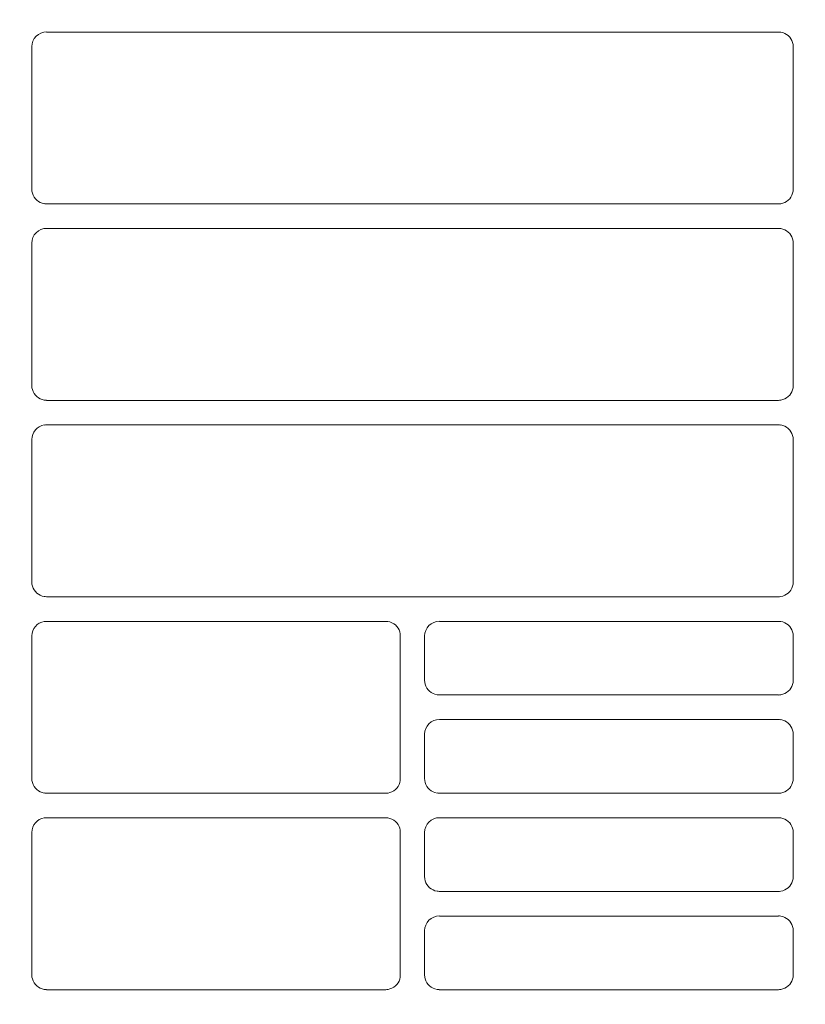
# Model space of a CAD drawing. Header units: millimetres. Extents: x -3034 to 546681, y -100001 to 133386.
# Tile 138 of 173: x 102160 to 102240, y -18221 to -18121. Entities that reach past the tile are written whole.
import ezdxf

# ---------------------------------------------------------------- set-up
doc = ezdxf.new("R2010")
doc.units = ezdxf.units.MM
doc.linetypes.add('ACAD_ISO03W100', pattern=[150, 60, -90])
doc.layers.get('Defpoints').update_dxf_attribs({"color": 252})
for name, color, linetype in [('___INST__AR_podstawy', 3, 'Continuous'), ('DETAIL', 5, 'Continuous'), ('ELEK CIENKIE', 80, 'Continuous'), ('ELEK ODGROMÓWKA', 214, 'Continuous')]:
    doc.layers.add(name, color=color, linetype=linetype)
doc.layers.add('I_WYMIARY', color=6, linetype='Continuous', lineweight=18)
doc.styles.add('DETALE1_100', font='arial.ttf', dxfattribs={"width": 0.6, "height": 200})
doc.dimstyles.new('Detale 1_100', dxfattribs={"dimscale": 0.12, "dimtxt": 250, "dimasz": 20, "dimexe": 50, "dimexo": 0, "dimgap": 30, "dimtad": 1, "dimdec": 1, "dimlfac": 0.1, "dimzin": 9, "dimdsep": 46, "dimtxsty": 'DETALE1_100', "dimblk1": 'DIM_KRESKA_', "dimblk2": 'DIM_KRESKA_', "dimsah": 1, "dimcen": 0, "dimse1": 1, "dimse2": 1, "dimclrd": 256, "dimclre": 256, "dimclrt": 256, "dimadec": 0, "dimazin": 0, "dimtfac": 0.01, "dimtdec": 1, "dimtix": 1, "dimtofl": 0, "dimtmove": 0, "dimatfit": 3, "dimfxl": 1, "dimtolj": 1, "dimtzin": 12, "dimlwd": -1, "dimarcsym": 0})

# ---------------------------------------------------------------- blocks, each defined once
blk = doc.blocks.new('iglice')
at = {"layer": 'ELEK CIENKIE', "color": 80, "linetype": 'ACAD_ISO03W100', "ltscale": 3}
blk.add_circle((-5706.4, 7322.5), 4350, dxfattribs=at)
blk = doc.blocks.new('wentDACH')
at = {"layer": 'DETAIL', "color": 8, "linetype": 'Continuous', "lineweight": 9}
for p, q in [((-83871.99, 25278.84), (-83797.46, 25278.84)), ((-83797.02, 25278.78), (-83797.23, 25278.83)), ((-83796.82, 25278.7), (-83797.02, 25278.78)), ((-83796.64, 25278.6), (-83796.82, 25278.7)), ((-83796.47, 25278.47), (-83796.64, 25278.6)), ((-83796.32, 25278.32), (-83796.47, 25278.47)), ((-83873.49, 25262.84), (-83873.49, 25277.35)), ((-83796.2, 25278.15), (-83796.32, 25278.32)), ((-83796.1, 25277.97), (-83796.2, 25278.15)), ((-83796.03, 25277.77), (-83796.1, 25277.97)), ((-83795.98, 25277.56), (-83796.03, 25277.77)), ((-83795.97, 25277.35), (-83795.98, 25277.56)), ((-83795.97, 25277.35), (-83795.97, 25262.83)), ((-83873.49, 25262.84), (-83873.48, 25262.63)), ((-83873.48, 25262.63), (-83873.43, 25262.42)), ((-83873.43, 25262.42), (-83873.36, 25262.23)), ((-83796.1, 25262.22), (-83796.02, 25262.42)), ((-83796.02, 25262.42), (-83795.98, 25262.62)), ((-83795.98, 25262.62), (-83795.97, 25262.83)), ((-83873.36, 25262.23), (-83873.26, 25262.04)), ((-83873.26, 25262.04), (-83873.13, 25261.87)), ((-83873.13, 25261.87), (-83872.99, 25261.72)), ((-83872.99, 25261.72), (-83872.82, 25261.59)), ((-83872.82, 25261.59), (-83872.63, 25261.49)), ((-83872.63, 25261.49), (-83872.44, 25261.41)), ((-83872.44, 25261.41), (-83872.23, 25261.36)), ((-83797.46, 25261.34), (-83872, 25261.34)), ((-83797.22, 25261.36), (-83797.02, 25261.41)), ((-83797.02, 25261.41), (-83796.82, 25261.49)), ((-83796.82, 25261.49), (-83796.64, 25261.59)), ((-83796.64, 25261.59), (-83796.47, 25261.72)), ((-83796.47, 25261.72), (-83796.32, 25261.87)), ((-83796.32, 25261.87), (-83796.2, 25262.03)), ((-83796.2, 25262.03), (-83796.1, 25262.22)), ((-83871.99, 25258.84), (-83797.46, 25258.84)), ((-83797.02, 25258.78), (-83797.23, 25258.83)), ((-83796.83, 25258.7), (-83797.02, 25258.78)), ((-83796.64, 25258.6), (-83796.83, 25258.7)), ((-83796.47, 25258.47), (-83796.64, 25258.6)), ((-83796.32, 25258.32), (-83796.47, 25258.47)), ((-83796.2, 25258.15), (-83796.32, 25258.32)), ((-83873.49, 25242.84), (-83873.49, 25257.35)), ((-83796.1, 25257.97), (-83796.2, 25258.15)), ((-83796.03, 25257.77), (-83796.1, 25257.97)), ((-83795.98, 25257.56), (-83796.03, 25257.77)), ((-83795.97, 25257.35), (-83795.98, 25257.56)), ((-83795.97, 25257.35), (-83795.97, 25242.83)), ((-83873.49, 25242.84), (-83873.48, 25242.63)), ((-83873.48, 25242.63), (-83873.43, 25242.43)), ((-83873.43, 25242.43), (-83873.36, 25242.23)), ((-83796.1, 25242.22), (-83796.02, 25242.42)), ((-83796.02, 25242.42), (-83795.98, 25242.62)), ((-83795.98, 25242.62), (-83795.97, 25242.83)), ((-83873.36, 25242.23), (-83873.26, 25242.04)), ((-83873.26, 25242.04), (-83873.13, 25241.87)), ((-83873.13, 25241.87), (-83872.99, 25241.72)), ((-83872.99, 25241.72), (-83872.82, 25241.59)), ((-83872.82, 25241.59), (-83872.63, 25241.49)), ((-83872.63, 25241.49), (-83872.44, 25241.41)), ((-83872.44, 25241.41), (-83872.23, 25241.36)), ((-83797.46, 25241.34), (-83872, 25241.34)), ((-83797.22, 25241.36), (-83797.02, 25241.41)), ((-83797.02, 25241.41), (-83796.82, 25241.49)), ((-83796.82, 25241.49), (-83796.64, 25241.59)), ((-83796.64, 25241.59), (-83796.47, 25241.72)), ((-83796.47, 25241.72), (-83796.32, 25241.87)), ((-83796.32, 25241.87), (-83796.2, 25242.03)), ((-83796.2, 25242.03), (-83796.1, 25242.22)), ((-83871.99, 25238.84), (-83797.46, 25238.84)), ((-83797.02, 25238.78), (-83797.23, 25238.83)), ((-83796.83, 25238.7), (-83797.02, 25238.78)), ((-83796.64, 25238.6), (-83796.83, 25238.7)), ((-83796.47, 25238.47), (-83796.64, 25238.6)), ((-83796.32, 25238.32), (-83796.47, 25238.47)), ((-83796.2, 25238.15), (-83796.32, 25238.32)), ((-83873.49, 25222.84), (-83873.49, 25237.35)), ((-83796.1, 25237.97), (-83796.2, 25238.15)), ((-83796.03, 25237.77), (-83796.1, 25237.97)), ((-83795.98, 25237.57), (-83796.03, 25237.77)), ((-83795.97, 25237.36), (-83795.98, 25237.57)), ((-83795.97, 25237.36), (-83795.97, 25222.83)), ((-83873.49, 25222.84), (-83873.48, 25222.63)), ((-83873.48, 25222.63), (-83873.43, 25222.43)), ((-83873.43, 25222.43), (-83873.36, 25222.23)), ((-83873.36, 25222.23), (-83873.26, 25222.04)), ((-83796.2, 25222.03), (-83796.1, 25222.22)), ((-83796.1, 25222.22), (-83796.02, 25222.42)), ((-83796.02, 25222.42), (-83795.98, 25222.62)), ((-83795.98, 25222.62), (-83795.97, 25222.83)), ((-83873.26, 25222.04), (-83873.13, 25221.87)), ((-83873.13, 25221.87), (-83872.99, 25221.72)), ((-83872.99, 25221.72), (-83872.82, 25221.59)), ((-83872.82, 25221.59), (-83872.63, 25221.49)), ((-83872.63, 25221.49), (-83872.44, 25221.41)), ((-83872.44, 25221.41), (-83872.23, 25221.36)), ((-83797.46, 25221.34), (-83872, 25221.34)), ((-83797.22, 25221.36), (-83797.02, 25221.41)), ((-83797.02, 25221.41), (-83796.82, 25221.49)), ((-83796.82, 25221.49), (-83796.64, 25221.59)), ((-83796.64, 25221.59), (-83796.47, 25221.72)), ((-83796.47, 25221.72), (-83796.32, 25221.87)), ((-83796.32, 25221.87), (-83796.2, 25222.03)), ((-83871.99, 25218.84), (-83837.46, 25218.84)), ((-83837.02, 25218.78), (-83837.23, 25218.83)), ((-83836.83, 25218.7), (-83837.02, 25218.78)), ((-83836.64, 25218.6), (-83836.83, 25218.7)), ((-83836.47, 25218.47), (-83836.64, 25218.6)), ((-83836.32, 25218.32), (-83836.47, 25218.47)), ((-83836.2, 25218.15), (-83836.32, 25218.32)), ((-83831.99, 25218.84), (-83797.46, 25218.84)), ((-83797.02, 25218.78), (-83797.23, 25218.83)), ((-83796.83, 25218.7), (-83797.02, 25218.78)), ((-83796.64, 25218.6), (-83796.83, 25218.7)), ((-83796.47, 25218.47), (-83796.64, 25218.6)), ((-83796.32, 25218.32), (-83796.47, 25218.47)), ((-83796.2, 25218.16), (-83796.32, 25218.32)), ((-83873.49, 25202.84), (-83873.49, 25217.35)), ((-83836.1, 25217.97), (-83836.2, 25218.15)), ((-83836.02, 25217.77), (-83836.1, 25217.97)), ((-83835.98, 25217.56), (-83836.02, 25217.77)), ((-83835.97, 25217.35), (-83835.98, 25217.56)), ((-83835.97, 25217.35), (-83835.97, 25202.83)), ((-83833.49, 25212.84), (-83833.49, 25217.35)), ((-83796.1, 25217.97), (-83796.2, 25218.16)), ((-83796.03, 25217.77), (-83796.1, 25217.97)), ((-83795.98, 25217.57), (-83796.03, 25217.77)), ((-83795.97, 25217.36), (-83795.98, 25217.57)), ((-83795.97, 25217.36), (-83795.97, 25212.84)), ((-83833.49, 25212.84), (-83833.48, 25212.63)), ((-83833.48, 25212.63), (-83833.43, 25212.43)), ((-83833.43, 25212.43), (-83833.36, 25212.23)), ((-83833.36, 25212.23), (-83833.26, 25212.04)), ((-83796.2, 25212.04), (-83796.1, 25212.22)), ((-83796.1, 25212.22), (-83796.02, 25212.42)), ((-83796.02, 25212.42), (-83795.98, 25212.63)), ((-83795.98, 25212.63), (-83795.97, 25212.84)), ((-83833.26, 25212.04), (-83833.14, 25211.87)), ((-83833.14, 25211.87), (-83832.99, 25211.72)), ((-83832.99, 25211.72), (-83832.82, 25211.59)), ((-83832.82, 25211.59), (-83832.64, 25211.49)), ((-83832.64, 25211.49), (-83832.44, 25211.41)), ((-83832.44, 25211.41), (-83832.23, 25211.36)), ((-83797.46, 25211.35), (-83832, 25211.35)), ((-83797.22, 25211.36), (-83797.02, 25211.41)), ((-83797.02, 25211.41), (-83796.82, 25211.49)), ((-83796.82, 25211.49), (-83796.64, 25211.59)), ((-83796.64, 25211.59), (-83796.47, 25211.72)), ((-83796.47, 25211.72), (-83796.32, 25211.87)), ((-83796.32, 25211.87), (-83796.2, 25212.04)), ((-83831.99, 25208.84), (-83797.46, 25208.84)), ((-83797.02, 25208.78), (-83797.23, 25208.83)), ((-83796.83, 25208.7), (-83797.02, 25208.78)), ((-83796.64, 25208.6), (-83796.83, 25208.7)), ((-83796.47, 25208.47), (-83796.64, 25208.6)), ((-83796.32, 25208.32), (-83796.47, 25208.47)), ((-83796.2, 25208.15), (-83796.32, 25208.32)), ((-83833.49, 25202.84), (-83833.49, 25207.34)), ((-83796.1, 25207.97), (-83796.2, 25208.15)), ((-83796.03, 25207.77), (-83796.1, 25207.97)), ((-83795.98, 25207.56), (-83796.03, 25207.77)), ((-83795.97, 25207.35), (-83795.98, 25207.56)), ((-83795.97, 25207.35), (-83795.97, 25202.83)), ((-83873.49, 25202.84), (-83873.48, 25202.63)), ((-83873.48, 25202.63), (-83873.43, 25202.43)), ((-83873.43, 25202.43), (-83873.36, 25202.23)), ((-83873.36, 25202.23), (-83873.26, 25202.04)), ((-83836.2, 25202.04), (-83836.1, 25202.22)), ((-83836.1, 25202.22), (-83836.02, 25202.42)), ((-83836.02, 25202.42), (-83835.98, 25202.63)), ((-83835.98, 25202.63), (-83835.97, 25202.83)), ((-83833.49, 25202.84), (-83833.48, 25202.63)), ((-83833.48, 25202.63), (-83833.43, 25202.43)), ((-83833.43, 25202.43), (-83833.36, 25202.23)), ((-83833.36, 25202.23), (-83833.26, 25202.04)), ((-83796.2, 25202.04), (-83796.1, 25202.22)), ((-83796.1, 25202.22), (-83796.02, 25202.42)), ((-83796.02, 25202.42), (-83795.98, 25202.62)), ((-83795.98, 25202.62), (-83795.97, 25202.83)), ((-83873.26, 25202.04), (-83873.13, 25201.87)), ((-83873.13, 25201.87), (-83872.99, 25201.72)), ((-83872.99, 25201.72), (-83872.82, 25201.59)), ((-83872.82, 25201.59), (-83872.63, 25201.49)), ((-83872.63, 25201.49), (-83872.44, 25201.41)), ((-83872.44, 25201.41), (-83872.23, 25201.36)), ((-83837.46, 25201.34), (-83872, 25201.34)), ((-83837.22, 25201.36), (-83837.02, 25201.41)), ((-83837.02, 25201.41), (-83836.82, 25201.49)), ((-83836.82, 25201.49), (-83836.64, 25201.59)), ((-83836.64, 25201.59), (-83836.47, 25201.72)), ((-83836.47, 25201.72), (-83836.32, 25201.87)), ((-83836.32, 25201.87), (-83836.2, 25202.04)), ((-83833.26, 25202.04), (-83833.14, 25201.87)), ((-83833.14, 25201.87), (-83832.99, 25201.72)), ((-83832.99, 25201.72), (-83832.82, 25201.59)), ((-83832.82, 25201.59), (-83832.64, 25201.49)), ((-83832.64, 25201.49), (-83832.44, 25201.41)), ((-83832.44, 25201.41), (-83832.23, 25201.36)), ((-83797.46, 25201.34), (-83832, 25201.34)), ((-83797.22, 25201.36), (-83797.02, 25201.41)), ((-83797.02, 25201.41), (-83796.82, 25201.49)), ((-83796.82, 25201.49), (-83796.64, 25201.59)), ((-83796.64, 25201.59), (-83796.47, 25201.72)), ((-83796.47, 25201.72), (-83796.32, 25201.87)), ((-83796.32, 25201.87), (-83796.2, 25202.04)), ((-83871.99, 25198.85), (-83837.46, 25198.85)), ((-83837.02, 25198.78), (-83837.23, 25198.83)), ((-83836.83, 25198.7), (-83837.02, 25198.78)), ((-83836.64, 25198.6), (-83836.83, 25198.7)), ((-83836.47, 25198.47), (-83836.64, 25198.6)), ((-83836.32, 25198.32), (-83836.47, 25198.47)), ((-83836.2, 25198.16), (-83836.32, 25198.32)), ((-83836.1, 25197.97), (-83836.2, 25198.16)), ((-83831.99, 25198.85), (-83797.46, 25198.85)), ((-83797.02, 25198.78), (-83797.23, 25198.83)), ((-83796.83, 25198.7), (-83797.02, 25198.78)), ((-83796.64, 25198.6), (-83796.83, 25198.7)), ((-83796.47, 25198.47), (-83796.64, 25198.6)), ((-83796.32, 25198.32), (-83796.47, 25198.47)), ((-83796.2, 25198.16), (-83796.32, 25198.32)), ((-83796.1, 25197.97), (-83796.2, 25198.16)), ((-83873.49, 25182.84), (-83873.49, 25197.35)), ((-83836.02, 25197.77), (-83836.1, 25197.97)), ((-83835.98, 25197.57), (-83836.02, 25197.77)), ((-83835.97, 25197.36), (-83835.98, 25197.57)), ((-83835.97, 25197.36), (-83835.97, 25182.83)), ((-83833.49, 25192.85), (-83833.49, 25197.35)), ((-83796.03, 25197.77), (-83796.1, 25197.97)), ((-83795.98, 25197.57), (-83796.03, 25197.77)), ((-83795.97, 25197.36), (-83795.98, 25197.57)), ((-83795.97, 25197.36), (-83795.97, 25192.84)), ((-83833.49, 25192.85), (-83833.48, 25192.63)), ((-83833.48, 25192.63), (-83833.43, 25192.43)), ((-83833.43, 25192.43), (-83833.36, 25192.23)), ((-83833.36, 25192.23), (-83833.26, 25192.04)), ((-83796.2, 25192.04), (-83796.1, 25192.22)), ((-83796.1, 25192.22), (-83796.02, 25192.42)), ((-83796.02, 25192.42), (-83795.98, 25192.63)), ((-83795.98, 25192.63), (-83795.97, 25192.84)), ((-83833.26, 25192.04), (-83833.14, 25191.87)), ((-83833.14, 25191.87), (-83832.99, 25191.72)), ((-83832.99, 25191.72), (-83832.82, 25191.59)), ((-83832.82, 25191.59), (-83832.64, 25191.49)), ((-83832.64, 25191.49), (-83832.44, 25191.41)), ((-83832.44, 25191.41), (-83832.23, 25191.36)), ((-83797.46, 25191.35), (-83832, 25191.35)), ((-83797.22, 25191.36), (-83797.02, 25191.41)), ((-83797.02, 25191.41), (-83796.82, 25191.49)), ((-83796.82, 25191.49), (-83796.64, 25191.59)), ((-83796.64, 25191.59), (-83796.47, 25191.72)), ((-83796.47, 25191.72), (-83796.32, 25191.87)), ((-83796.32, 25191.87), (-83796.2, 25192.04)), ((-83831.99, 25188.84), (-83797.46, 25188.84)), ((-83797.02, 25188.78), (-83797.23, 25188.83)), ((-83796.83, 25188.7), (-83797.02, 25188.78)), ((-83796.64, 25188.6), (-83796.83, 25188.7)), ((-83796.47, 25188.47), (-83796.64, 25188.6)), ((-83796.32, 25188.32), (-83796.47, 25188.47)), ((-83796.2, 25188.15), (-83796.32, 25188.32)), ((-83796.1, 25187.97), (-83796.2, 25188.15)), ((-83833.49, 25182.84), (-83833.49, 25187.34)), ((-83796.03, 25187.77), (-83796.1, 25187.97)), ((-83795.98, 25187.56), (-83796.03, 25187.77)), ((-83795.97, 25187.35), (-83795.98, 25187.56)), ((-83795.97, 25187.35), (-83795.97, 25182.83)), ((-83873.49, 25182.84), (-83873.48, 25182.63)), ((-83873.48, 25182.63), (-83873.43, 25182.43)), ((-83873.43, 25182.43), (-83873.36, 25182.23)), ((-83873.36, 25182.23), (-83873.26, 25182.04)), ((-83836.2, 25182.04), (-83836.1, 25182.22)), ((-83836.1, 25182.22), (-83836.02, 25182.42)), ((-83836.02, 25182.42), (-83835.98, 25182.63)), ((-83835.98, 25182.63), (-83835.97, 25182.83)), ((-83833.49, 25182.84), (-83833.48, 25182.63)), ((-83833.48, 25182.63), (-83833.43, 25182.43)), ((-83833.43, 25182.43), (-83833.36, 25182.23)), ((-83833.36, 25182.23), (-83833.26, 25182.04)), ((-83796.2, 25182.04), (-83796.1, 25182.22)), ((-83796.1, 25182.22), (-83796.02, 25182.42)), ((-83796.02, 25182.42), (-83795.98, 25182.62)), ((-83795.98, 25182.62), (-83795.97, 25182.83)), ((-83873.26, 25182.04), (-83873.13, 25181.87)), ((-83873.13, 25181.87), (-83872.99, 25181.72)), ((-83872.99, 25181.72), (-83872.82, 25181.59)), ((-83872.82, 25181.59), (-83872.63, 25181.49)), ((-83872.63, 25181.49), (-83872.44, 25181.41)), ((-83872.44, 25181.41), (-83872.23, 25181.36)), ((-83837.46, 25181.34), (-83872, 25181.34)), ((-83837.22, 25181.36), (-83837.02, 25181.41)), ((-83837.02, 25181.41), (-83836.82, 25181.49)), ((-83836.82, 25181.49), (-83836.64, 25181.59)), ((-83836.64, 25181.59), (-83836.47, 25181.72)), ((-83836.47, 25181.72), (-83836.32, 25181.87)), ((-83836.32, 25181.87), (-83836.2, 25182.04)), ((-83833.26, 25182.04), (-83833.14, 25181.87)), ((-83833.14, 25181.87), (-83832.99, 25181.72)), ((-83832.99, 25181.72), (-83832.82, 25181.59)), ((-83832.82, 25181.59), (-83832.64, 25181.49)), ((-83832.64, 25181.49), (-83832.44, 25181.41)), ((-83832.44, 25181.41), (-83832.23, 25181.36)), ((-83797.46, 25181.34), (-83832, 25181.34)), ((-83797.22, 25181.36), (-83797.02, 25181.41)), ((-83797.02, 25181.41), (-83796.82, 25181.49)), ((-83796.82, 25181.49), (-83796.64, 25181.59)), ((-83796.64, 25181.59), (-83796.47, 25181.72)), ((-83796.47, 25181.72), (-83796.32, 25181.87)), ((-83796.32, 25181.87), (-83796.2, 25182.04))]:
    blk.add_line(p, q, dxfattribs=at)
for centre, radius, start, end in [((-83871.99, 25277.35), 1.5, 90.0024, 180.0698), ((-83797.46, 25277.33), 1.51, 81.0727, 89.9977), ((-83872, 25262.84), 1.49, 261.0339, 269.9981), ((-83797.46, 25262.85), 1.51, 270.0018, 278.9327), ((-83871.99, 25257.35), 1.5, 90.0024, 180.0634), ((-83797.46, 25257.33), 1.51, 81.0731, 89.9977), ((-83872, 25242.84), 1.49, 261.0338, 269.9982), ((-83797.46, 25242.85), 1.51, 270.0018, 278.9328), ((-83871.99, 25237.35), 1.5, 98.9765, 180.0571), ((-83871.99, 25237.34), 1.5, 90.0025, 98.9621), ((-83797.46, 25237.33), 1.51, 81.0735, 89.9977), ((-83872, 25222.84), 1.49, 261.0337, 269.9982), ((-83797.46, 25222.85), 1.51, 270.0018, 278.933), ((-83871.99, 25217.35), 1.5, 98.9721, 180.0508), ((-83871.99, 25217.34), 1.5, 90.0025, 98.9617), ((-83837.46, 25217.33), 1.51, 81.0734, 89.9976), ((-83831.99, 25217.35), 1.5, 90.0025, 180.0551), ((-83797.46, 25217.33), 1.51, 81.074, 89.9976), ((-83832, 25212.84), 1.49, 261.0299, 269.9971), ((-83797.46, 25212.85), 1.51, 270.0007, 278.9321), ((-83831.99, 25207.35), 1.5, 90.0036, 180.0519), ((-83797.46, 25207.33), 1.51, 81.0752, 89.9987), ((-83872, 25202.84), 1.49, 261.0337, 269.9982), ((-83837.46, 25202.85), 1.51, 270.0018, 278.9335), ((-83832, 25202.84), 1.49, 261.0318, 269.9982), ((-83797.46, 25202.85), 1.51, 270.0017, 278.9332), ((-83871.99, 25197.35), 1.5, 98.9676, 180.0445), ((-83871.99, 25197.34), 1.5, 90.0025, 98.9613), ((-83837.46, 25197.33), 1.51, 81.0739, 89.9976), ((-83831.99, 25197.35), 1.5, 90.0025, 180.0488), ((-83797.46, 25197.33), 1.52, 81.0744, 89.9976), ((-83832, 25192.84), 1.49, 261.0299, 269.9971), ((-83797.46, 25192.85), 1.51, 270.0006, 278.9323), ((-83831.99, 25187.35), 1.5, 90.0036, 180.0456), ((-83797.46, 25187.33), 1.52, 81.0757, 89.9987), ((-83872, 25182.84), 1.49, 261.0337, 269.9982), ((-83837.46, 25182.85), 1.51, 270.0017, 278.9337), ((-83832, 25182.84), 1.49, 261.0318, 269.9982), ((-83797.46, 25182.85), 1.51, 270.0017, 278.9333)]:
    blk.add_arc(centre, radius, start, end, dxfattribs=at)
blk = doc.blocks.new('DIM_KRESKA_')
for p, q in [((0, 14), (0, -14)), ((-6, 0), (6, 0))]:
    blk.add_line(p, q)
at = {"const_width": 1.2}
blk.add_lwpolyline([(-4.243, -4.243), (4.243, 4.243)], dxfattribs=at)
blk = doc.blocks.new('*D524')
at = {"layer": 'Defpoints', "color": 0}
for p in [(101226.4, -17351.32), (109926.4, -17351.32), (109926.4, -19434.49)]:
    blk.add_point(p, dxfattribs=at)
at = {"layer": 'I_WYMIARY'}
blk.add_line((101228.8, -19434.49), (109924, -19434.49), dxfattribs=at)
at = {"layer": 'I_WYMIARY', "xscale": 2.4, "yscale": 2.4, "zscale": 2.4, "rotation": 180}
blk.add_blockref('DIM_KRESKA_', (101226.4, -19434.49), dxfattribs=at)
at = {"layer": 'I_WYMIARY', "xscale": 2.4, "yscale": 2.4, "zscale": 2.4}
blk.add_blockref('DIM_KRESKA_', (109926.4, -19434.49), dxfattribs=at)
at = {"layer": 'I_WYMIARY', "insert": (105576.4, -19328.7), "char_height": 200, "attachment_point": 5, "style": 'DETALE1_100'}
blk.add_mtext('\\A1;870', dxfattribs=at)

msp = doc.modelspace()

# ---------------------------------------------------------------- block references
at = {"layer": '___INST__AR_podstawy', "color": 210, "lineweight": 40}
msp.add_blockref('wentDACH', (186034.592, -43400.942), dxfattribs=at)
at = {"layer": 'ELEK ODGROMÓWKA'}
msp.add_blockref('iglice', (111335.99, -24243.943), dxfattribs=at)

# ---------------------------------------------------------------- dimensions: what is measured, and where the dimension line sits
at = {"layer": 'I_WYMIARY'}
dim = msp.add_linear_dim(base=(109926.396, -19434.486), p1=(101226.396, -17351.322), p2=(109926.396, -17351.322), dimstyle='Detale 1_100', dxfattribs=at)
dim.commit()
dim.dimension.update_dxf_attribs({"geometry": '*D524', "text_midpoint": (105576.396, -19328.703)})

doc.saveas('drawing.dxf')
